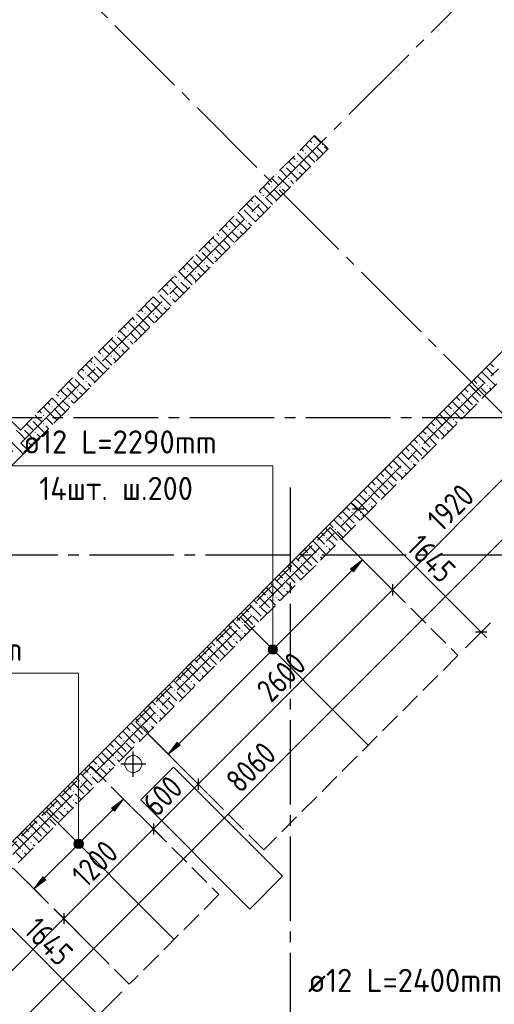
# Model space of a CAD drawing. Header units: millimetres. Extents: x 0 to 43617, y 0 to 59400.
# Tile 11 of 23: x 23814 to 28308, y 20282 to 29595. Entities that reach past the tile are written whole.
import ezdxf

# ---------------------------------------------------------------- set-up
doc = ezdxf.new("R2010")
doc.units = ezdxf.units.MM
doc.linetypes.add('______2', pattern=[270, 200, -70])
doc.linetypes.add('______5', pattern=[1100, 800, -100, 100, -100])
for name, color, linetype, lineweight in [('Standard', 7, 'Continuous', 25), ('ДОП Верх по Х', 7, 'Continuous', 25), ('ЖБ Перекрытие верхний уровень', 7, 'Continuous', 35), ('ЖБ Стена верхний уровень', 7, 'Continuous', 35), ('Оси', 40, '______5', 18), ('Позиционная метка номер позиции', 7, 'Continuous', 13), ('Примечания', 7, 'Continuous', 25)]:
    doc.layers.add(name, color=color, linetype=linetype, lineweight=lineweight)
doc.styles.add('GOST 2.304-81', font='txt')
doc.styles.add('ISOCPEUR', font='txt')

msp = doc.modelspace()

# ---------------------------------------------------------------- hatches: boundary and pattern name
at = {"layer": 'ДОП Верх по Х', "linetype": 'Continuous', "lineweight": 13, "transparency": 33554687}
for points in [[(26974.5, 24372.7), (27059.4, 24485.9), (26946.2, 24401)], [(26174.8, 23646.9), (26237.4, 23610.8), (26184.3, 23663.9)], [(26184.3, 23663.9), (26246.9, 23627.8), (26201.3, 23673.4)], [(26184.3, 23663.9), (26237.4, 23610.8), (26246.9, 23627.8)], [(26201.3, 23673.4), (26246.9, 23627.8), (26246.9, 23646.9)], [(26201.3, 23673.4), (26246.9, 23646.9), (26220.4, 23673.4)], [(26220.4, 23673.4), (26246.9, 23646.9), (26237.4, 23663.9)], [(26174.8, 23627.8), (26220.4, 23601.3), (26174.8, 23646.9)], [(26174.8, 23646.9), (26220.4, 23601.3), (26237.4, 23610.8)], [(26201.3, 23601.3), (26174.8, 23627.8), (26184.3, 23610.8)], [(26174.8, 23627.8), (26201.3, 23601.3), (26220.4, 23601.3)], [(24711.8, 22110), (24796.6, 22223.1), (24683.5, 22138.3)], [(24336.3, 21808.4), (24398.9, 21772.3), (24345.9, 21825.4)], [(24336.3, 21789.3), (24381.9, 21762.8), (24336.3, 21808.4)], [(24336.3, 21808.4), (24381.9, 21762.8), (24398.9, 21772.3)], [(24345.9, 21825.4), (24408.4, 21789.3), (24362.8, 21834.9)], [(24345.9, 21825.4), (24398.9, 21772.3), (24408.4, 21789.3)], [(24362.8, 21834.9), (24408.4, 21789.3), (24408.4, 21808.4)], [(24362.8, 21834.9), (24408.4, 21808.4), (24381.9, 21834.9)], [(24381.9, 21834.9), (24408.4, 21808.4), (24398.9, 21825.4)], [(24362.8, 21762.8), (24336.3, 21789.3), (24345.9, 21772.3)], [(24336.3, 21789.3), (24362.8, 21762.8), (24381.9, 21762.8)]]:
    msp.add_hatch(color=7, dxfattribs=at).paths.add_polyline_path(points)
for points in [[(25334, 22732.2), (25220.9, 22647.4), (25305.7, 22760.5)], [(24061.2, 21459.4), (23948.1, 21374.6), (24033, 21487.7)]]:
    msp.add_hatch(color=7, dxfattribs=at).paths.add_polyline_path(points, flags=16)
at = {"layer": 'ЖБ Стена верхний уровень', "linetype": 'Continuous', "lineweight": 18, "transparency": 33554687}
for points in [[(26594.5, 28413.1), (26601, 28419.6), (26607.5, 28413.1), (26601, 28406.6)], [(26674.5, 28413.1), (26681, 28419.6), (26687.5, 28413.1), (26681, 28406.6)], [(26514.5, 28333.1), (26521, 28339.6), (26527.4, 28333.1), (26521, 28326.6)], [(26434.5, 28253.1), (26440.9, 28259.6), (26447.4, 28253.1), (26440.9, 28246.6)], [(26243.7, 28136.9), (26247.4, 28133.1), (26240.9, 28126.6), (26237.2, 28130.4)], [(26323.7, 28216.9), (26327.4, 28213.1), (26321, 28206.6), (26317.2, 28210.4)], [(26434.5, 28173.1), (26440.9, 28179.6), (26447.4, 28173.1), (26440.9, 28166.6)], [(26354.4, 28093.1), (26360.9, 28099.6), (26367.4, 28093.1), (26360.9, 28086.6)], [(26194.5, 28013.1), (26201, 28019.6), (26207.5, 28013.1), (26201, 28006.6)], [(26274.5, 28013.1), (26281, 28019.6), (26287.5, 28013.1), (26281, 28006.6)], [(26034.5, 27853.1), (26040.9, 27859.6), (26047.4, 27853.1), (26040.9, 27846.6)], [(26114.5, 27933.1), (26121, 27939.6), (26127.4, 27933.1), (26121, 27926.6)], [(25923.7, 27816.9), (25927.4, 27813.1), (25921, 27806.6), (25917.2, 27810.4)], [(26034.5, 27773.1), (26040.9, 27779.6), (26047.4, 27773.1), (26040.9, 27766.6)], [(25843.7, 27736.9), (25847.4, 27733.1), (25840.9, 27726.6), (25837.2, 27730.4)], [(25954.4, 27693.1), (25960.9, 27699.6), (25967.4, 27693.1), (25960.9, 27686.6)], [(25794.5, 27613.1), (25801, 27619.6), (25807.5, 27613.1), (25801, 27606.6)], [(25874.5, 27613.1), (25881, 27619.6), (25887.5, 27613.1), (25881, 27606.6)], [(25714.5, 27533.1), (25721, 27539.6), (25727.4, 27533.1), (25721, 27526.6)], [(25523.7, 27416.9), (25527.4, 27413.1), (25521, 27406.6), (25517.2, 27410.4)], [(25634.5, 27453.1), (25640.9, 27459.6), (25647.4, 27453.1), (25640.9, 27446.6)], [(25443.7, 27336.9), (25447.4, 27333.1), (25440.9, 27326.6), (25437.2, 27330.4)], [(25554.4, 27293.1), (25560.9, 27299.6), (25567.4, 27293.1), (25560.9, 27286.6)], [(25634.5, 27373.1), (25640.9, 27379.6), (25647.4, 27373.1), (25640.9, 27366.6)], [(25394.5, 27213.1), (25401, 27219.6), (25407.5, 27213.1), (25401, 27206.6)], [(25474.5, 27213.1), (25481, 27219.6), (25487.5, 27213.1), (25481, 27206.6)], [(25314.5, 27133.1), (25321, 27139.6), (25327.4, 27133.1), (25321, 27126.6)], [(25123.7, 27016.9), (25127.4, 27013.1), (25121, 27006.6), (25117.2, 27010.4)], [(25234.5, 27053.1), (25240.9, 27059.6), (25247.4, 27053.1), (25240.9, 27046.6)], [(25043.7, 26936.9), (25047.4, 26933.1), (25040.9, 26926.6), (25037.2, 26930.4)], [(25234.5, 26973.1), (25240.9, 26979.6), (25247.4, 26973.1), (25240.9, 26966.6)], [(25154.4, 26893.1), (25160.9, 26899.6), (25167.4, 26893.1), (25160.9, 26886.6)], [(24914.5, 26733.1), (24921, 26739.6), (24927.4, 26733.1), (24921, 26726.6)], [(24994.5, 26813.1), (25001, 26819.6), (25007.5, 26813.1), (25001, 26806.6)], [(25074.5, 26813.1), (25081, 26819.6), (25087.5, 26813.1), (25081, 26806.6)], [(24834.5, 26653.1), (24840.9, 26659.6), (24847.4, 26653.1), (24840.9, 26646.6)], [(24723.7, 26616.9), (24727.4, 26613.1), (24721, 26606.6), (24717.2, 26610.4)], [(24834.5, 26573.1), (24840.9, 26579.6), (24847.4, 26573.1), (24840.9, 26566.6)], [(24643.7, 26536.9), (24647.4, 26533.1), (24640.9, 26526.6), (24637.2, 26530.4)], [(24754.4, 26493.1), (24760.9, 26499.6), (24767.4, 26493.1), (24760.9, 26486.6)], [(24594.5, 26413.1), (24601, 26419.6), (24607.5, 26413.1), (24601, 26406.6)], [(24674.5, 26413.1), (24681, 26419.6), (24687.5, 26413.1), (24681, 26406.6)], [(24514.5, 26333.1), (24521, 26339.6), (24527.4, 26333.1), (24521, 26326.6)], [(24323.7, 26216.9), (24327.4, 26213.1), (24321, 26206.6), (24317.2, 26210.4)], [(24434.5, 26253.1), (24440.9, 26259.6), (24447.4, 26253.1), (24440.9, 26246.6)], [(24434.5, 26173.1), (24440.9, 26179.6), (24447.4, 26173.1), (24440.9, 26166.6)], [(24243.7, 26136.9), (24247.4, 26133.1), (24240.9, 26126.6), (24237.2, 26130.4)], [(24354.4, 26093.1), (24360.9, 26099.6), (24367.4, 26093.1), (24360.9, 26086.6)], [(28154.4, 26133.1), (28160.9, 26139.6), (28167.4, 26133.1), (28160.9, 26126.6)], [(28234.5, 26133.1), (28240.9, 26139.6), (28247.4, 26133.1), (28240.9, 26126.6)], [(24194.5, 26013.1), (24201, 26019.6), (24207.5, 26013.1), (24201, 26006.6)], [(24274.5, 26013.1), (24281, 26019.6), (24287.5, 26013.1), (24281, 26006.6)], [(28074.5, 26053.1), (28081, 26059.6), (28087.5, 26053.1), (28081, 26046.6)], [(24114.5, 25933.1), (24121, 25939.6), (24127.4, 25933.1), (24121, 25926.6)], [(27914.5, 25893.1), (27921, 25899.6), (27927.4, 25893.1), (27921, 25886.6)], [(27994.5, 25973.1), (28001, 25979.6), (28007.5, 25973.1), (28001, 25966.6)], [(23923.7, 25816.9), (23927.4, 25813.1), (23921, 25806.6), (23917.2, 25810.4)], [(24034.5, 25853.1), (24040.9, 25859.6), (24047.4, 25853.1), (24040.9, 25846.6)], [(27914.5, 25813.1), (27921, 25819.6), (27927.4, 25813.1), (27921, 25806.6)], [(23843.7, 25736.9), (23847.4, 25733.1), (23840.9, 25726.6), (23837.2, 25730.4)], [(24034.5, 25773.1), (24040.9, 25779.6), (24047.4, 25773.1), (24040.9, 25766.6)], [(27754.4, 25733.1), (27760.9, 25739.6), (27767.4, 25733.1), (27760.9, 25726.6)], [(27834.5, 25733.1), (27840.9, 25739.6), (27847.4, 25733.1), (27840.9, 25726.6)], [(23874.5, 25613.1), (23881, 25619.6), (23887.5, 25613.1), (23881, 25606.6)], [(23954.4, 25693.1), (23960.9, 25699.6), (23967.4, 25693.1), (23960.9, 25686.6)], [(27674.5, 25653.1), (27681, 25659.6), (27687.5, 25653.1), (27681, 25646.6)], [(27594.5, 25573.1), (27601, 25579.6), (27607.5, 25573.1), (27601, 25566.6)], [(27514.5, 25493.1), (27521, 25499.6), (27527.4, 25493.1), (27521, 25486.6)], [(27354.4, 25333.1), (27360.9, 25339.6), (27367.4, 25333.1), (27360.9, 25326.6)], [(27434.5, 25333.1), (27440.9, 25339.6), (27447.4, 25333.1), (27440.9, 25326.6)], [(27514.5, 25413.1), (27521, 25419.6), (27527.4, 25413.1), (27521, 25406.6)], [(27274.5, 25253.1), (27281, 25259.6), (27287.5, 25253.1), (27281, 25246.6)], [(27194.5, 25173.1), (27201, 25179.6), (27207.5, 25173.1), (27201, 25166.6)], [(27114.5, 25093.1), (27121, 25099.6), (27127.4, 25093.1), (27121, 25086.6)], [(27114.5, 25013.1), (27121, 25019.6), (27127.4, 25013.1), (27121, 25006.6)], [(26954.4, 24933.1), (26960.9, 24939.6), (26967.4, 24933.1), (26960.9, 24926.6)], [(27034.5, 24933.1), (27040.9, 24939.6), (27047.4, 24933.1), (27040.9, 24926.6)], [(26794.5, 24773.1), (26801, 24779.6), (26807.5, 24773.1), (26801, 24766.6)], [(26874.5, 24853.1), (26881, 24859.6), (26887.5, 24853.1), (26881, 24846.6)], [(26714.5, 24693.1), (26721, 24699.6), (26727.4, 24693.1), (26721, 24686.6)], [(26714.5, 24613.1), (26721, 24619.6), (26727.4, 24613.1), (26721, 24606.6)], [(26554.4, 24533.1), (26560.9, 24539.6), (26567.4, 24533.1), (26560.9, 24526.6)], [(26634.5, 24533.1), (26640.9, 24539.6), (26647.4, 24533.1), (26640.9, 24526.6)], [(26474.5, 24453.1), (26481, 24459.6), (26487.5, 24453.1), (26481, 24446.6)], [(26394.5, 24373.1), (26401, 24379.6), (26407.5, 24373.1), (26401, 24366.6)], [(26314.5, 24293.1), (26321, 24299.6), (26327.4, 24293.1), (26321, 24286.6)], [(26314.5, 24213.1), (26321, 24219.6), (26327.4, 24213.1), (26321, 24206.6)], [(26154.4, 24133.1), (26160.9, 24139.6), (26167.4, 24133.1), (26160.9, 24126.6)], [(26234.5, 24133.1), (26240.9, 24139.6), (26247.4, 24133.1), (26240.9, 24126.6)], [(26074.5, 24053.1), (26081, 24059.6), (26087.5, 24053.1), (26081, 24046.6)], [(25994.5, 23973.1), (26001, 23979.6), (26007.5, 23973.1), (26001, 23966.6)], [(25914.5, 23893.1), (25921, 23899.6), (25927.4, 23893.1), (25921, 23886.6)], [(25914.5, 23813.1), (25921, 23819.6), (25927.4, 23813.1), (25921, 23806.6)], [(25674.5, 23653.1), (25681, 23659.6), (25687.5, 23653.1), (25681, 23646.6)], [(25754.4, 23733.1), (25760.9, 23739.6), (25767.4, 23733.1), (25760.9, 23726.6)], [(25834.5, 23733.1), (25840.9, 23739.6), (25847.4, 23733.1), (25840.9, 23726.6)], [(25594.5, 23573.1), (25601, 23579.6), (25607.5, 23573.1), (25601, 23566.6)], [(25514.5, 23493.1), (25521, 23499.6), (25527.4, 23493.1), (25521, 23486.6)], [(25514.5, 23413.1), (25521, 23419.6), (25527.4, 23413.1), (25521, 23406.6)], [(25354.4, 23333.1), (25360.9, 23339.6), (25367.4, 23333.1), (25360.9, 23326.6)], [(25434.5, 23333.1), (25440.9, 23339.6), (25447.4, 23333.1), (25440.9, 23326.6)], [(25274.5, 23253.1), (25281, 23259.6), (25287.5, 23253.1), (25281, 23246.6)], [(25114.5, 23093.1), (25121, 23099.6), (25127.4, 23093.1), (25121, 23086.6)], [(25194.5, 23173.1), (25201, 23179.6), (25207.5, 23173.1), (25201, 23166.6)], [(25114.5, 23013.1), (25121, 23019.6), (25127.4, 23013.1), (25121, 23006.6)], [(24954.4, 22933.1), (24960.9, 22939.6), (24967.4, 22933.1), (24960.9, 22926.6)], [(25034.5, 22933.1), (25040.9, 22939.6), (25047.4, 22933.1), (25040.9, 22926.6)], [(24874.5, 22853.1), (24881, 22859.6), (24887.5, 22853.1), (24881, 22846.6)], [(24794.5, 22773.1), (24801, 22779.6), (24807.5, 22773.1), (24801, 22766.6)], [(24714.5, 22693.1), (24721, 22699.6), (24727.4, 22693.1), (24721, 22686.6)], [(24554.4, 22533.1), (24560.9, 22539.6), (24567.4, 22533.1), (24560.9, 22526.6)], [(24634.5, 22533.1), (24640.9, 22539.6), (24647.4, 22533.1), (24640.9, 22526.6)], [(24714.5, 22613.1), (24721, 22619.6), (24727.4, 22613.1), (24721, 22606.6)], [(24474.5, 22453.1), (24481, 22459.6), (24487.5, 22453.1), (24481, 22446.6)], [(24394.5, 22373.1), (24401, 22379.6), (24407.5, 22373.1), (24401, 22366.6)], [(24314.5, 22293.1), (24321, 22299.6), (24327.4, 22293.1), (24321, 22286.6)], [(24314.5, 22213.1), (24321, 22219.6), (24327.4, 22213.1), (24321, 22206.6)], [(24154.4, 22133.1), (24160.9, 22139.6), (24167.4, 22133.1), (24160.9, 22126.6)], [(24234.5, 22133.1), (24240.9, 22139.6), (24247.4, 22133.1), (24240.9, 22126.6)], [(24074.5, 22053.1), (24081, 22059.6), (24087.5, 22053.1), (24081, 22046.6)], [(23914.5, 21893.1), (23921, 21899.6), (23927.4, 21893.1), (23921, 21886.6)], [(23994.5, 21973.1), (24001, 21979.6), (24007.5, 21973.1), (24001, 21966.6)], [(23914.5, 21813.1), (23921, 21819.6), (23927.4, 21813.1), (23921, 21806.6)], [(23834.5, 21733.1), (23840.9, 21739.6), (23847.4, 21733.1), (23840.9, 21726.6)]]:
    msp.add_hatch(color=7, dxfattribs=at).paths.add_polyline_path(points, flags=16)
at = {"layer": 'Позиционная метка номер позиции', "linetype": 'Continuous', "lineweight": 13, "transparency": 33554687}
for points in [[(26165.9, 23637.3), (26255.9, 23637.3), (26249.5, 23659.8)], [(26165.9, 23637.3), (26249.5, 23659.8), (26172.1, 23659.8)], [(26172.1, 23659.8), (26249.5, 23659.8), (26233.3, 23676)], [(26172.1, 23659.8), (26233.3, 23676), (26188.3, 23676)], [(26188.3, 23676), (26233.3, 23676), (26210.8, 23682.3)], [(26172.1, 23614.8), (26255.9, 23637.3), (26165.9, 23637.3)], [(26172.1, 23614.8), (26249.5, 23614.8), (26255.9, 23637.3)], [(26188.3, 23598.6), (26249.5, 23614.8), (26172.1, 23614.8)], [(26188.3, 23598.6), (26233.3, 23598.6), (26249.5, 23614.8)], [(26233.3, 23598.6), (26188.3, 23598.6), (26210.8, 23592.3)], [(24327.4, 21798.9), (24417.4, 21798.9), (24411.1, 21821.4)], [(24327.4, 21798.9), (24411.1, 21821.4), (24333.7, 21821.4)], [(24333.7, 21776.4), (24417.4, 21798.9), (24327.4, 21798.9)], [(24333.7, 21821.4), (24411.1, 21821.4), (24394.9, 21837.6)], [(24333.7, 21821.4), (24394.9, 21837.6), (24349.9, 21837.6)], [(24333.7, 21776.4), (24411.1, 21776.4), (24417.4, 21798.9)], [(24349.9, 21837.6), (24394.9, 21837.6), (24372.4, 21843.9)], [(24349.9, 21760.2), (24411.1, 21776.4), (24333.7, 21776.4)], [(24349.9, 21760.2), (24394.9, 21760.2), (24411.1, 21776.4)], [(24394.9, 21760.2), (24349.9, 21760.2), (24372.4, 21753.9)]]:
    msp.add_hatch(color=7, dxfattribs=at).paths.add_polyline_path(points)

# ---------------------------------------------------------------- linework, layer by layer
at = {"layer": 'Standard', "color": 7, "linetype": 'Continuous', "lineweight": 13, "transparency": 33554687}
for p, q in [((28698.4, 25559.2), (27342.2, 24203)), ((23281.9, 19577), (28981.2, 25276.3)), ((27017.9, 24965.5), (26964.8, 25018.5)), ((28182.5, 23800.9), (27017.9, 24965.5)), ((27342.2, 24203), (25503.7, 22364.5)), ((28182.5, 23800.9), (28235.5, 23747.8)), ((25503.7, 22364.5), (25079.5, 21940.3)), ((25079.5, 21940.3), (24230.9, 21091.7)), ((24560.1, 20178.5), (23395.5, 21343.1)), ((24230.9, 21091.7), (22999.1, 19859.9))]:
    msp.add_line(p, q, dxfattribs=at)
at = {"layer": 'Standard', "color": 251, "linetype": 'Continuous', "lineweight": -3, "true_color": 0x656565, "transparency": 33554687}
for p, q in [((27017.9, 24965.5), (26869.5, 24817.1)), ((27017.9, 24965.5), (26929.5, 24877.1)), ((27017.9, 24965.5), (27106.3, 25053.9)), ((27342.2, 24203), (27253.8, 24291.4)), ((27342.2, 24203), (27430.6, 24114.6)), ((28182.5, 23800.9), (28270.9, 23889.3)), ((28182.5, 23800.9), (28034.1, 23652.5)), ((28182.5, 23800.9), (28094.1, 23712.5)), ((25503.7, 22364.5), (25415.4, 22452.9)), ((25503.7, 22364.5), (25592.1, 22276.2)), ((25079.5, 21940.3), (24991.1, 22028.7)), ((25079.5, 21940.3), (25167.9, 21851.9)), ((25079.5, 21940.3), (25079.5, 21940.3)), ((24230.9, 21091.7), (24142.6, 21180.1)), ((24230.9, 21091.7), (24319.3, 21003.4)), ((24230.9, 21091.7), (24513.8, 20808.9)), ((24560.1, 20178.5), (24781.4, 20399.8))]:
    msp.add_line(p, q, dxfattribs=at)
at = {"layer": 'Standard', "color": 7, "linetype": 'Continuous', "lineweight": 25, "transparency": 33554687}
for p, q in [((27070.9, 24965.5), (26964.8, 24965.5)), ((27342.2, 24256.1), (27342.2, 24150)), ((28235.5, 23800.9), (28129.5, 23800.9)), ((25503.7, 22417.6), (25503.7, 22311.5)), ((25079.5, 21993.3), (25079.5, 21887.2)), ((24230.9, 21144.8), (24230.9, 21038.7))]:
    msp.add_line(p, q, dxfattribs=at)
at = {"layer": 'Standard', "color": 8, "linetype": '______5', "lineweight": -3, "transparency": 33554687}
for p, q in [((24889.7, 22434.8), (24889.7, 22673.8)), ((25009.2, 22554.3), (24770.2, 22554.3))]:
    msp.add_line(p, q, dxfattribs=at)
at = {"layer": 'Standard', "color": 251, "linetype": 'Continuous', "lineweight": -3, "true_color": 0x656565, "transparency": 33554687}
for points in [[(27342.2, 24203), (27330.2, 24215), (27330.2, 24215), (27330.2, 24215), (27330.2, 24215), (27330.2, 24215), (27330.2, 24215), (27330.2, 24215), (27330.2, 24215), (27330.2, 24215), (27330.2, 24215), (27330.2, 24215), (27330.2, 24215), (27330.2, 24215), (27330.2, 24215), (27330.2, 24215), (27330.2, 24215), (26823.6, 24721.7)], [(25503.7, 22364.5), (25491.7, 22376.6), (25491.7, 22376.6), (25491.7, 22376.6), (25491.7, 22376.6), (25491.7, 22376.6), (25491.7, 22376.6), (25491.7, 22376.6), (25491.7, 22376.6), (25491.7, 22376.6), (25491.7, 22376.6), (25491.7, 22376.6), (25491.7, 22376.6), (25491.7, 22376.6), (25491.7, 22376.6), (24985.1, 22883.2)]]:
    msp.add_lwpolyline(points, dxfattribs=at)
at = {"layer": 'ДОП Верх по Х', "color": 7, "linetype": 'Continuous', "lineweight": 13, "transparency": 33554687}
for p, q in [((23824.8, 25373.6), (25910.8, 25373.6)), ((21986.4, 23413.9), (24072.4, 23413.9))]:
    msp.add_line(p, q, dxfattribs=at)
at = {"layer": 'ДОП Верх по Х', "color": 251, "linetype": 'Continuous', "lineweight": 13, "true_color": 0x494949, "transparency": 33554687}
for p, q in [((27059.4, 24485.9), (26988.7, 24556.6)), ((27059.4, 24485.9), (26946.2, 24401)), ((26974.5, 24372.7), (27059.4, 24485.9)), ((27059.4, 24485.9), (27130.1, 24415.2)), ((27059.4, 24485.9), (27059.4, 24485.9)), ((26232.1, 23658.6), (26960.4, 24386.9)), ((26946.2, 24401), (26974.5, 24372.7)), ((26184.3, 23663.9), (26184.3, 23663.9)), ((25319.9, 22746.4), (26189.6, 23616.1)), ((26237.4, 23610.8), (26237.4, 23610.8)), ((25220.9, 22647.4), (25305.7, 22760.5)), ((25334, 22732.2), (25220.9, 22647.4)), ((25305.7, 22760.5), (25334, 22732.2)), ((25220.9, 22647.4), (25150.2, 22718.1)), ((25220.9, 22647.4), (25291.6, 22576.7)), ((25220.9, 22647.4), (25220.9, 22647.4)), ((24796.6, 22223.1), (24725.9, 22293.8)), ((24796.6, 22223.1), (24683.5, 22138.3)), ((24711.8, 22110), (24796.6, 22223.1)), ((24796.6, 22223.1), (24867.3, 22152.4)), ((24796.6, 22223.1), (24796.6, 22223.1)), ((24393.6, 21820.1), (24697.6, 22124.1)), ((24683.5, 22138.3), (24711.8, 22110)), ((24345.9, 21825.4), (24345.9, 21825.4)), ((24047.1, 21473.6), (24351.2, 21777.6)), ((24398.9, 21772.3), (24398.9, 21772.3)), ((23948.1, 21374.6), (23877.4, 21445.3)), ((23948.1, 21374.6), (24033, 21487.7)), ((24061.2, 21459.4), (23948.1, 21374.6)), ((24033, 21487.7), (24061.2, 21459.4)), ((23948.1, 21374.6), (24018.8, 21303.9)), ((23948.1, 21374.6), (23948.1, 21374.6))]:
    msp.add_line(p, q, dxfattribs=at)
at = {"layer": 'ДОП Верх по Х', "color": 7, "linetype": 'Continuous', "lineweight": 18, "transparency": 33554687}
for p, q in [((27110.7, 22737.5), (25908.6, 23939.6)), ((25272.2, 20899.1), (24070.1, 22101.1))]:
    msp.add_line(p, q, dxfattribs=at)
at = {"layer": 'ДОП Верх по Х', "color": 251, "linetype": 'Continuous', "lineweight": 13, "true_color": 0x494949, "transparency": 33554687}
for centre in [(26210.8, 23637.3), (24372.4, 21798.9)]:
    msp.add_circle(centre, 37.5, dxfattribs=at)
at = {"layer": 'ЖБ Перекрытие верхний уровень', "color": 7, "linetype": 'Continuous', "lineweight": 18, "transparency": 33554687}
for p, q in [((28748.9, 26823.8), (23700.2, 21775.1)), ((24877.1, 22634), (24853.1, 22626.2)), ((24902.3, 22634), (24877.1, 22634)), ((24926.3, 22626.2), (24902.3, 22634)), ((24817.8, 22590.9), (24810, 22566.9)), ((24810, 22566.9), (24810, 22541.7)), ((24810, 22541.7), (24817.8, 22517.7)), ((24832.6, 22611.4), (24817.8, 22590.9)), ((24853.1, 22626.2), (24832.6, 22611.4)), ((24946.7, 22611.4), (24926.3, 22626.2)), ((24961.6, 22590.9), (24946.7, 22611.4)), ((24969.3, 22566.9), (24961.6, 22590.9)), ((24961.6, 22517.7), (24969.3, 22541.7)), ((24969.3, 22541.7), (24969.3, 22566.9)), ((24817.8, 22517.7), (24832.6, 22497.3)), ((24832.6, 22497.3), (24853.1, 22482.5)), ((24853.1, 22482.5), (24877.1, 22474.7)), ((24877.1, 22474.7), (24902.3, 22474.7)), ((24902.3, 22474.7), (24926.3, 22482.5)), ((24926.3, 22482.5), (24946.7, 22497.3)), ((24946.7, 22497.3), (24961.6, 22517.7)), ((25271.5, 22526.1), (24960.3, 22215)), ((26303.8, 21493.7), (25271.5, 22526.1)), ((24960.3, 22215), (25992.7, 21182.6)), ((25992.7, 21182.6), (26303.8, 21493.7))]:
    msp.add_line(p, q, dxfattribs=at)
at = {"layer": 'ЖБ Стена верхний уровень', "color": 251, "linetype": '______2', "lineweight": 13, "true_color": 0x656565, "transparency": 33554687}
for p, q in [((26606.4, 28499.6), (23820.4, 25713.6)), ((26733.7, 28372.4), (26606.4, 28499.6)), ((23947.7, 25586.4), (26733.7, 28372.4)), ((23820.4, 25713.6), (22455.7, 27078.4)), ((28515.6, 26590.5), (23700.2, 21775.1)), ((22462.8, 20283.1), (28642.9, 26463.2)), ((23820.4, 25459.1), (23947.7, 25586.4)), ((22561.7, 24200.4), (23820.4, 25459.1))]:
    msp.add_line(p, q, dxfattribs=at)
at = {"layer": 'ЖБ Стена верхний уровень', "color": 9, "linetype": 'Continuous', "lineweight": 18, "true_color": 0xc7c7c7, "transparency": 33554687}
for p, q in [((26621, 28313.1), (26520.4, 28413.7)), ((26560.4, 28453.7), (26581, 28433.1)), ((26621, 28473.1), (26600.4, 28493.7)), ((26660.9, 28433.1), (26621, 28473.1)), ((26540.9, 28233.1), (26440.4, 28333.7)), ((26480.4, 28373.7), (26501, 28353.1)), ((26621, 28393.1), (26687.7, 28326.4)), ((26701, 28393.1), (26727.7, 28366.4)), ((26381, 28233.1), (26360.4, 28253.7)), ((26421, 28193.1), (26381, 28233.1)), ((26400.4, 28293.7), (26421, 28273.1)), ((26460.9, 28233.1), (26527.7, 28166.4)), ((26540.9, 28313.1), (26607.7, 28246.4)), ((26540.9, 28233.1), (26567.7, 28206.4)), ((26621, 28313.1), (26647.7, 28286.4)), ((26280.4, 28173.7), (26340.9, 28113.1)), ((26340.9, 28193.1), (26447.7, 28086.4)), ((26460.9, 28153.1), (26487.7, 28126.4)), ((26160.4, 28053.7), (26181, 28033.1)), ((26221, 28073.1), (26200.4, 28093.7)), ((26260.9, 28033.1), (26221, 28073.1)), ((26260.9, 28113.1), (26367.7, 28006.4)), ((26381, 28073.1), (26407.7, 28046.4)), ((26080.4, 27973.7), (26101, 27953.1)), ((26221, 27913.1), (26120.4, 28013.7)), ((26221, 27993.1), (26287.7, 27926.4)), ((26301, 27993.1), (26327.7, 27966.4)), ((25981, 27833.1), (25960.4, 27853.7)), ((26000.4, 27893.7), (26021, 27873.1)), ((26140.9, 27833.1), (26040.4, 27933.7)), ((26140.9, 27913.1), (26207.7, 27846.4)), ((26221, 27913.1), (26247.7, 27886.4)), ((25880.4, 27773.7), (25940.9, 27713.1)), ((25940.9, 27793.1), (26047.7, 27686.4)), ((26021, 27793.1), (25981, 27833.1)), ((26060.9, 27833.1), (26127.7, 27766.4)), ((26140.9, 27833.1), (26167.7, 27806.4)), ((25821, 27673.1), (25800.4, 27693.7)), ((25860.9, 27633.1), (25821, 27673.1)), ((25860.9, 27713.1), (25967.7, 27606.4)), ((25981, 27673.1), (26007.7, 27646.4)), ((26060.9, 27753.1), (26087.7, 27726.4)), ((25680.4, 27573.7), (25701, 27553.1)), ((25821, 27513.1), (25720.4, 27613.7)), ((25760.4, 27653.7), (25781, 27633.1)), ((25821, 27593.1), (25887.7, 27526.4)), ((25901, 27593.1), (25927.7, 27566.4)), ((25600.4, 27493.7), (25621, 27473.1)), ((25740.9, 27433.1), (25640.4, 27533.7)), ((25740.9, 27513.1), (25807.7, 27446.4)), ((25821, 27513.1), (25847.7, 27486.4)), ((25540.9, 27393.1), (25647.7, 27286.4)), ((25581, 27433.1), (25560.4, 27453.7)), ((25621, 27393.1), (25581, 27433.1)), ((25660.9, 27433.1), (25727.7, 27366.4)), ((25740.9, 27433.1), (25767.7, 27406.4)), ((25421, 27273.1), (25400.4, 27293.7)), ((25460.9, 27313.1), (25567.7, 27206.4)), ((25480.4, 27373.7), (25540.9, 27313.1)), ((25660.9, 27353.1), (25687.7, 27326.4)), ((25421, 27113.1), (25320.4, 27213.7)), ((25360.4, 27253.7), (25381, 27233.1)), ((25460.9, 27233.1), (25421, 27273.1)), ((25581, 27273.1), (25607.7, 27246.4)), ((25340.9, 27033.1), (25240.4, 27133.7)), ((25280.4, 27173.7), (25301, 27153.1)), ((25340.9, 27113.1), (25407.7, 27046.4)), ((25421, 27193.1), (25487.7, 27126.4)), ((25421, 27113.1), (25447.7, 27086.4)), ((25501, 27193.1), (25527.7, 27166.4)), ((25181, 27033.1), (25160.4, 27053.7)), ((25221, 26993.1), (25181, 27033.1)), ((25200.4, 27093.7), (25221, 27073.1)), ((25260.9, 27033.1), (25327.7, 26966.4)), ((25340.9, 27033.1), (25367.7, 27006.4)), ((25080.4, 26973.7), (25140.9, 26913.1)), ((25140.9, 26993.1), (25247.7, 26886.4)), ((25260.9, 26953.1), (25287.7, 26926.4)), ((24960.4, 26853.7), (24981, 26833.1)), ((25021, 26873.1), (25000.4, 26893.7)), ((25060.9, 26833.1), (25021, 26873.1)), ((25060.9, 26913.1), (25167.7, 26806.4)), ((25181, 26873.1), (25207.7, 26846.4)), ((24940.9, 26633.1), (24840.4, 26733.7)), ((24880.4, 26773.7), (24901, 26753.1)), ((25021, 26713.1), (24920.4, 26813.7)), ((25021, 26793.1), (25087.7, 26726.4)), ((25101, 26793.1), (25127.7, 26766.4)), ((24781, 26633.1), (24760.4, 26653.7)), ((24800.4, 26693.7), (24821, 26673.1)), ((24940.9, 26713.1), (25007.7, 26646.4)), ((25021, 26713.1), (25047.7, 26686.4)), ((24680.4, 26573.7), (24740.9, 26513.1)), ((24740.9, 26593.1), (24847.7, 26486.4)), ((24821, 26593.1), (24781, 26633.1)), ((24860.9, 26633.1), (24927.7, 26566.4)), ((24860.9, 26553.1), (24887.7, 26526.4)), ((24940.9, 26633.1), (24967.7, 26606.4)), ((24560.4, 26453.7), (24581, 26433.1)), ((24621, 26473.1), (24600.4, 26493.7)), ((24660.9, 26433.1), (24621, 26473.1)), ((24660.9, 26513.1), (24767.7, 26406.4)), ((24781, 26473.1), (24807.7, 26446.4)), ((24480.4, 26373.7), (24501, 26353.1)), ((24621, 26313.1), (24520.4, 26413.7)), ((24621, 26393.1), (24687.7, 26326.4)), ((24701, 26393.1), (24727.7, 26366.4)), ((24400.4, 26293.7), (24421, 26273.1)), ((24540.9, 26233.1), (24440.4, 26333.7)), ((24540.9, 26313.1), (24607.7, 26246.4)), ((24621, 26313.1), (24647.7, 26286.4)), ((28229.6, 26304.5), (28301, 26233.1)), ((28269.6, 26344.5), (28301, 26313.1)), ((24280.4, 26173.7), (24340.9, 26113.1)), ((24340.9, 26193.1), (24447.7, 26086.4)), ((24381, 26233.1), (24360.4, 26253.7)), ((24421, 26193.1), (24381, 26233.1)), ((24460.9, 26233.1), (24527.7, 26166.4)), ((24540.9, 26233.1), (24567.7, 26206.4)), ((28109.6, 26184.5), (28140.9, 26153.1)), ((28149.6, 26224.5), (28221, 26153.1)), ((28189.6, 26264.5), (28221, 26233.1)), ((28221, 26233.1), (28316.9, 26137.2)), ((24221, 26073.1), (24200.4, 26093.7)), ((24260.9, 26113.1), (24367.7, 26006.4)), ((24460.9, 26153.1), (24487.7, 26126.4)), ((28029.6, 26104.5), (28060.9, 26073.1)), ((28069.6, 26144.5), (28181, 26033.1)), ((28221, 26073.1), (28181, 26113.1)), ((28260.9, 26113.1), (28276.9, 26097.2)), ((24221, 25913.1), (24120.4, 26013.7)), ((24160.4, 26053.7), (24181, 26033.1)), ((24260.9, 26033.1), (24221, 26073.1)), ((24221, 25993.1), (24287.7, 25926.4)), ((24301, 25993.1), (24327.7, 25966.4)), ((24381, 26073.1), (24407.7, 26046.4)), ((27949.6, 26024.5), (27981, 25993.1)), ((27989.6, 26064.5), (28101, 25953.1)), ((28156.9, 25977.2), (28101, 26033.1)), ((28236.9, 26057.2), (28221, 26073.1)), ((24000.4, 25893.7), (24021, 25873.1)), ((24140.9, 25833.1), (24040.4, 25933.7)), ((24080.4, 25973.7), (24101, 25953.1)), ((24140.9, 25913.1), (24207.7, 25846.4)), ((24221, 25913.1), (24247.7, 25886.4)), ((27829.6, 25904.5), (27901, 25833.1)), ((27869.6, 25944.5), (27901, 25913.1)), ((27909.6, 25984.5), (28021, 25873.1)), ((28076.9, 25897.2), (28021, 25953.1)), ((23981, 25833.1), (23960.4, 25853.7)), ((24021, 25793.1), (23981, 25833.1)), ((24060.9, 25833.1), (24127.7, 25766.4)), ((24140.9, 25833.1), (24167.7, 25806.4)), ((27749.6, 25824.5), (27821, 25753.1)), ((27789.6, 25864.5), (27821, 25833.1)), ((27821, 25833.1), (27916.9, 25737.2)), ((27981, 25833.1), (27940.9, 25873.1)), ((27996.9, 25817.2), (27981, 25833.1)), ((23821, 25673.1), (23781, 25713.1)), ((23860.9, 25713.1), (23967.7, 25606.4)), ((23880.4, 25773.7), (23940.9, 25713.1)), ((23940.9, 25793.1), (24047.7, 25686.4)), ((24060.9, 25753.1), (24087.7, 25726.4)), ((27669.6, 25744.5), (27781, 25633.1)), ((27709.6, 25784.5), (27740.9, 25753.1)), ((27821, 25673.1), (27781, 25713.1)), ((27860.9, 25713.1), (27876.9, 25697.2)), ((27940.9, 25793.1), (27956.9, 25777.2)), ((23821, 25513.1), (23701, 25633.1)), ((23860.9, 25633.1), (23821, 25673.1)), ((23981, 25673.1), (24007.7, 25646.4)), ((27549.6, 25624.5), (27581, 25593.1)), ((27589.6, 25664.5), (27701, 25553.1)), ((27629.6, 25704.5), (27660.9, 25673.1)), ((27756.9, 25577.2), (27701, 25633.1)), ((27836.9, 25657.2), (27821, 25673.1)), ((23821, 25593.1), (23887.7, 25526.4)), ((23901, 25593.1), (23927.7, 25566.4)), ((27469.6, 25544.5), (27501, 25513.1)), ((27509.6, 25584.5), (27621, 25473.1)), ((27676.9, 25497.2), (27621, 25553.1)), ((23821, 25513.1), (23847.7, 25486.4)), ((27389.6, 25464.5), (27421, 25433.1)), ((27421, 25433.1), (27516.9, 25337.2)), ((27429.6, 25504.5), (27501, 25433.1)), ((27581, 25433.1), (27540.9, 25473.1)), ((27596.9, 25417.2), (27581, 25433.1)), ((27269.6, 25344.5), (27381, 25233.1)), ((27309.6, 25384.5), (27340.9, 25353.1)), ((27349.6, 25424.5), (27421, 25353.1)), ((27540.9, 25393.1), (27556.9, 25377.2)), ((27189.6, 25264.5), (27301, 25153.1)), ((27229.6, 25304.5), (27260.9, 25273.1)), ((27421, 25273.1), (27381, 25313.1)), ((27436.9, 25257.2), (27421, 25273.1)), ((27460.9, 25313.1), (27476.9, 25297.2)), ((27109.6, 25184.5), (27221, 25073.1)), ((27149.6, 25224.5), (27181, 25193.1)), ((27276.9, 25097.2), (27221, 25153.1)), ((27356.9, 25177.2), (27301, 25233.1)), ((26989.6, 25064.5), (27021, 25033.1)), ((27029.6, 25104.5), (27101, 25033.1)), ((27069.6, 25144.5), (27101, 25113.1)), ((27181, 25033.1), (27140.9, 25073.1)), ((26909.6, 24984.5), (26940.9, 24953.1)), ((26949.6, 25024.5), (27021, 24953.1)), ((27021, 25033.1), (27116.9, 24937.2)), ((27140.9, 24993.1), (27156.9, 24977.2)), ((27196.9, 25017.2), (27181, 25033.1)), ((26829.6, 24904.5), (26860.9, 24873.1)), ((26869.6, 24944.5), (26981, 24833.1)), ((27021, 24873.1), (26981, 24913.1)), ((27036.9, 24857.2), (27021, 24873.1)), ((27060.9, 24913.1), (27076.9, 24897.2)), ((26709.6, 24784.5), (26821, 24673.1)), ((26749.6, 24824.5), (26781, 24793.1)), ((26789.6, 24864.5), (26901, 24753.1)), ((26956.9, 24777.2), (26901, 24833.1)), ((26629.6, 24704.5), (26701, 24633.1)), ((26669.6, 24744.5), (26701, 24713.1)), ((26876.9, 24697.2), (26821, 24753.1)), ((26549.6, 24624.5), (26621, 24553.1)), ((26589.6, 24664.5), (26621, 24633.1)), ((26621, 24633.1), (26716.9, 24537.2)), ((26781, 24633.1), (26740.9, 24673.1)), ((26740.9, 24593.1), (26756.9, 24577.2)), ((26796.9, 24617.2), (26781, 24633.1)), ((26429.6, 24504.5), (26460.9, 24473.1)), ((26469.6, 24544.5), (26581, 24433.1)), ((26509.6, 24584.5), (26540.9, 24553.1)), ((26621, 24473.1), (26581, 24513.1)), ((26660.9, 24513.1), (26676.9, 24497.2)), ((26349.6, 24424.5), (26381, 24393.1)), ((26389.6, 24464.5), (26501, 24353.1)), ((26556.9, 24377.2), (26501, 24433.1)), ((26636.9, 24457.2), (26621, 24473.1)), ((26269.6, 24344.5), (26301, 24313.1)), ((26309.6, 24384.5), (26421, 24273.1)), ((26476.9, 24297.2), (26421, 24353.1)), ((26149.6, 24224.5), (26221, 24153.1)), ((26189.6, 24264.5), (26221, 24233.1)), ((26221, 24233.1), (26316.9, 24137.2)), ((26229.6, 24304.5), (26301, 24233.1)), ((26381, 24233.1), (26340.9, 24273.1)), ((26396.9, 24217.2), (26381, 24233.1)), ((26069.6, 24144.5), (26181, 24033.1)), ((26109.6, 24184.5), (26140.9, 24153.1)), ((26340.9, 24193.1), (26356.9, 24177.2)), ((25989.6, 24064.5), (26101, 23953.1)), ((26029.6, 24104.5), (26060.9, 24073.1)), ((26156.9, 23977.2), (26101, 24033.1)), ((26221, 24073.1), (26181, 24113.1)), ((26236.9, 24057.2), (26221, 24073.1)), ((26260.9, 24113.1), (26276.9, 24097.2)), ((25869.6, 23944.5), (25901, 23913.1)), ((25909.6, 23984.5), (26021, 23873.1)), ((25949.6, 24024.5), (25981, 23993.1)), ((26076.9, 23897.2), (26021, 23953.1)), ((25789.6, 23864.5), (25821, 23833.1)), ((25829.6, 23904.5), (25901, 23833.1)), ((25981, 23833.1), (25940.9, 23873.1)), ((25709.6, 23784.5), (25740.9, 23753.1)), ((25749.6, 23824.5), (25821, 23753.1)), ((25821, 23833.1), (25916.9, 23737.2)), ((25940.9, 23793.1), (25956.9, 23777.2)), ((25996.9, 23817.2), (25981, 23833.1)), ((25589.6, 23664.5), (25701, 23553.1)), ((25629.6, 23704.5), (25660.9, 23673.1)), ((25669.6, 23744.5), (25781, 23633.1)), ((25821, 23673.1), (25781, 23713.1)), ((25836.9, 23657.2), (25821, 23673.1)), ((25860.9, 23713.1), (25876.9, 23697.2)), ((25509.6, 23584.5), (25621, 23473.1)), ((25549.6, 23624.5), (25581, 23593.1)), ((25756.9, 23577.2), (25701, 23633.1)), ((25429.6, 23504.5), (25501, 23433.1)), ((25469.6, 23544.5), (25501, 23513.1)), ((25581, 23433.1), (25540.9, 23473.1)), ((25676.9, 23497.2), (25621, 23553.1)), ((25309.6, 23384.5), (25340.9, 23353.1)), ((25349.6, 23424.5), (25421, 23353.1)), ((25389.6, 23464.5), (25421, 23433.1)), ((25421, 23433.1), (25516.9, 23337.2)), ((25540.9, 23393.1), (25556.9, 23377.2)), ((25596.9, 23417.2), (25581, 23433.1)), ((25229.6, 23304.5), (25260.9, 23273.1)), ((25269.6, 23344.5), (25381, 23233.1)), ((25421, 23273.1), (25381, 23313.1)), ((25460.9, 23313.1), (25476.9, 23297.2)), ((25149.6, 23224.5), (25181, 23193.1)), ((25189.6, 23264.5), (25301, 23153.1)), ((25356.9, 23177.2), (25301, 23233.1)), ((25436.9, 23257.2), (25421, 23273.1)), ((25029.6, 23104.5), (25101, 23033.1)), ((25069.6, 23144.5), (25101, 23113.1)), ((25109.6, 23184.5), (25221, 23073.1)), ((25276.9, 23097.2), (25221, 23153.1)), ((24949.6, 23024.5), (25021, 22953.1)), ((24989.6, 23064.5), (25021, 23033.1)), ((25021, 23033.1), (25116.9, 22937.2)), ((25181, 23033.1), (25140.9, 23073.1)), ((25196.9, 23017.2), (25181, 23033.1)), ((24869.6, 22944.5), (24981, 22833.1)), ((24909.6, 22984.5), (24940.9, 22953.1)), ((25021, 22873.1), (24981, 22913.1)), ((25060.9, 22913.1), (25076.9, 22897.2)), ((25140.9, 22993.1), (25156.9, 22977.2)), ((24749.6, 22824.5), (24781, 22793.1)), ((24789.6, 22864.5), (24901, 22753.1)), ((24829.6, 22904.5), (24860.9, 22873.1)), ((24956.9, 22777.2), (24901, 22833.1)), ((25036.9, 22857.2), (25021, 22873.1)), ((24669.6, 22744.5), (24701, 22713.1)), ((24709.6, 22784.5), (24821, 22673.1)), ((24876.9, 22697.2), (24821, 22753.1)), ((24589.6, 22664.5), (24621, 22633.1)), ((24621, 22633.1), (24716.9, 22537.2)), ((24629.6, 22704.5), (24701, 22633.1)), ((24781, 22633.1), (24740.9, 22673.1)), ((24796.9, 22617.2), (24781, 22633.1)), ((24469.6, 22544.5), (24581, 22433.1)), ((24509.6, 22584.5), (24540.9, 22553.1)), ((24549.6, 22624.5), (24621, 22553.1)), ((24740.9, 22593.1), (24756.9, 22577.2)), ((24389.6, 22464.5), (24501, 22353.1)), ((24429.6, 22504.5), (24460.9, 22473.1)), ((24621, 22473.1), (24581, 22513.1)), ((24636.9, 22457.2), (24621, 22473.1)), ((24660.9, 22513.1), (24676.9, 22497.2)), ((24309.6, 22384.5), (24421, 22273.1)), ((24349.6, 22424.5), (24381, 22393.1)), ((24476.9, 22297.2), (24421, 22353.1)), ((24556.9, 22377.2), (24501, 22433.1)), ((24189.6, 22264.5), (24221, 22233.1)), ((24229.6, 22304.5), (24301, 22233.1)), ((24269.6, 22344.5), (24301, 22313.1)), ((24381, 22233.1), (24340.9, 22273.1)), ((24109.6, 22184.5), (24140.9, 22153.1)), ((24149.6, 22224.5), (24221, 22153.1)), ((24221, 22233.1), (24316.9, 22137.2)), ((24340.9, 22193.1), (24356.9, 22177.2)), ((24396.9, 22217.2), (24381, 22233.1)), ((24029.6, 22104.5), (24060.9, 22073.1)), ((24069.6, 22144.5), (24181, 22033.1)), ((24221, 22073.1), (24181, 22113.1)), ((24260.9, 22113.1), (24276.9, 22097.2)), ((23909.6, 21984.5), (24021, 21873.1)), ((23949.6, 22024.5), (23981, 21993.1)), ((23989.6, 22064.5), (24101, 21953.1)), ((24156.9, 21977.2), (24101, 22033.1)), ((24236.9, 22057.2), (24221, 22073.1)), ((23829.6, 21904.5), (23901, 21833.1)), ((23869.6, 21944.5), (23901, 21913.1)), ((24076.9, 21897.2), (24021, 21953.1)), ((23749.6, 21824.5), (23821, 21753.1)), ((23789.6, 21864.5), (23821, 21833.1)), ((23821, 21833.1), (23916.9, 21737.2)), ((23981, 21833.1), (23940.9, 21873.1)), ((23996.9, 21817.2), (23981, 21833.1)), ((23821, 21673.1), (23781, 21713.1)), ((23860.9, 21713.1), (23876.9, 21697.2)), ((23940.9, 21793.1), (23956.9, 21777.2)), ((23836.9, 21657.2), (23821, 21673.1))]:
    msp.add_line(p, q, dxfattribs=at)
at = {"layer": 'Оси', "color": 8, "linetype": '______5', "lineweight": -3, "transparency": 33554687}
for p, q in [((29170.5, 25087.1), (21090.3, 33167.2)), ((12153.1, 13919.1), (31163, 32929)), ((14415.9, 12363.5), (33072.2, 31019.8)), ((29524, 25830), (3600, 25830)), ((26374, 25170), (26374, 7100)), ((34074, 24530), (3600, 24530)), ((34074, 24530), (3600, 24530))]:
    msp.add_line(p, q, dxfattribs=at)
at = {"layer": 'Позиционная метка номер позиции', "color": 7, "linetype": 'Continuous', "lineweight": 13, "transparency": 33554687}
for p, q in [((26210.8, 23682.3), (26210.8, 23682.3)), ((26165.9, 23637.3), (26165.9, 23637.3)), ((26210.8, 23592.3), (26210.8, 23592.3)), ((26255.9, 23637.3), (26255.9, 23637.3)), ((24327.4, 21798.9), (24327.4, 21798.9)), ((24372.4, 21843.9), (24372.4, 21843.9)), ((24417.4, 21798.9), (24417.4, 21798.9)), ((24372.4, 21753.9), (24372.4, 21753.9))]:
    msp.add_line(p, q, dxfattribs=at)
for points in [[(26210.8, 23637.3), (26210.8, 25373.6), (23710.8, 25373.6)], [(24372.4, 21798.9), (24372.4, 23413.9), (21872.4, 23413.9)]]:
    msp.add_lwpolyline(points, dxfattribs=at)
for centre in [(26210.8, 23637.3), (24372.4, 21798.9)]:
    msp.add_circle(centre, 45, dxfattribs=at)
at = {"layer": 'Примечания', "color": 7, "linetype": '______2', "lineweight": 18, "transparency": 33554687}
for p, q in [((24914.4, 22953.9), (26752.9, 24792.4)), ((26752.9, 24792.4), (27963.4, 23581.8)), ((27963.4, 23581.8), (26124.9, 21743.3)), ((26124.9, 21743.3), (24914.4, 22953.9)), ((23641.6, 21681.1), (24490.1, 22529.6)), ((24490.1, 22529.6), (25700.7, 21319.1)), ((24852.2, 20470.6), (23641.6, 21681.1)), ((25700.7, 21319.1), (24852.2, 20470.6))]:
    msp.add_line(p, q, dxfattribs=at)

# ---------------------------------------------------------------- texts
at = {"layer": 'Standard', "color": 7, "linetype": 'Continuous', "lineweight": 25, "transparency": 33554687, "char_height": 220, "attachment_point": 7, "style": 'GOST 2.304-81'}
for s, insert, width, rotation in [('1920', (27808, 24739.6), 625.73, 45), ('1645', (27464.2, 24589.9), 610.162, 315), ('2600', (26194.1, 23125.6), 672.63, 45), ('8060', (25902.7, 22268.5), 672.617, 45), ('600', (25112.5, 22044), 531.968, 45), ('1200', (24442.9, 21374.5), 625.738, 45), ('1645', (23841.9, 20967.6), 610.158, 315)]:
    msp.add_mtext(s, dxfattribs=dict(at, insert=insert, width=width, rotation=rotation))
at = {"layer": 'ДОП Верх по Х', "color": 7, "linetype": 'Continuous', "lineweight": 13, "transparency": 33554687, "char_height": 220, "attachment_point": 7, "style": 'ISOCPEUR'}
for s, insert, width in [('\\W0.96;ø12 L=2290mm ', (23844.8, 25491), 2150.516), ('\\W0.95;14шт. ш.200 ', (23998.8, 25051), 1842.007), ('\\W0.96;ø12 L=2290mm ', (22006.4, 23531.3), 2150.516), ('\\W0.96;ø12 L=2400mm ', (26544, 20397.4), 2172.611)]:
    msp.add_mtext(s, dxfattribs=dict(at, insert=insert, width=width))

doc.saveas('drawing.dxf')
